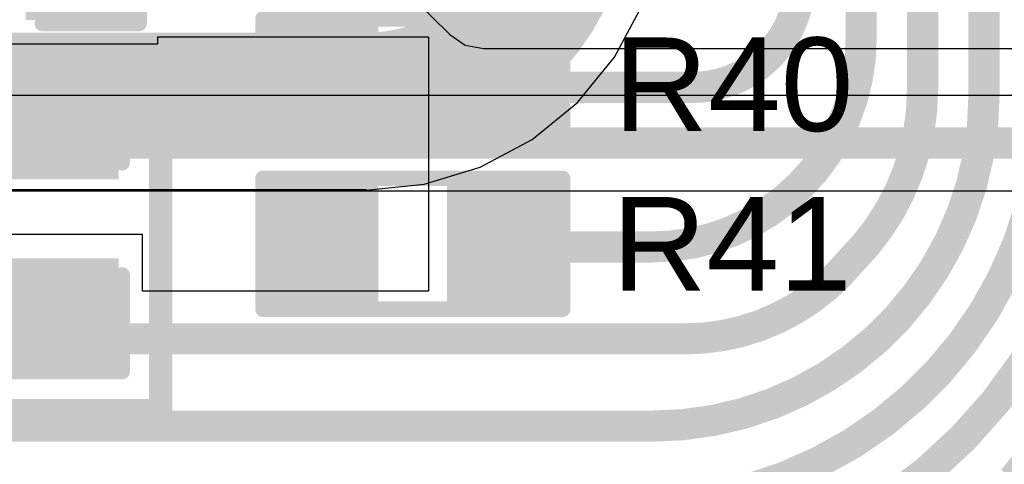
# Model space of a CAD drawing. Header units: inches. Extents: x -0.03 to 9.71, y 0 to 4.44.
# Tile 74 of 118: x 1.89 to 2.2, y 1.52 to 1.66. Entities that reach past the tile are written whole.
import ezdxf

# ---------------------------------------------------------------- set-up
doc = ezdxf.new("R2010")
doc.units = ezdxf.units.IN
doc.header["$MEASUREMENT"] = 0
for name, color, linetype in [('Bottom Layer', 5, 'Continuous'), ('Layer 2', 76, 'Continuous'), ('Top Layer', 1, 'Continuous'), ('Top Overlay', 2, 'Continuous'), ('Top Paste', 8, 'Continuous'), ('Top Solder', 216, 'Continuous')]:
    doc.layers.add(name, color=color, linetype=linetype)
doc.styles.add('Arial', font='txt', dxfattribs={"height": 0.2})

# ---------------------------------------------------------------- blocks, each defined once
blk = doc.blocks.new('R___0603_56')
at = {"layer": 'Top Layer'}
for points in [[(-0.015, 0.0175), (-0.015, -0.0175), (-0.045, -0.0175), (-0.045, 0.0175)], [(0.045, 0.0175), (0.045, -0.0175), (0.015, -0.0175), (0.015, 0.0175)]]:
    blk.add_hatch(color=1, dxfattribs=at).paths.add_polyline_path(points)
at = {"layer": 'Top Paste'}
for points in [[(-0.015, 0.0175), (-0.015, -0.0175), (-0.045, -0.0175), (-0.045, 0.0175)], [(0.045, 0.0175), (0.045, -0.0175), (0.015, -0.0175), (0.015, 0.0175)]]:
    blk.add_hatch(color=8, dxfattribs=at).paths.add_polyline_path(points)
at = {"layer": 'Top Solder'}
for points in [[(-0.011, 0.0215), (-0.011, -0.0215), (-0.049, -0.0215), (-0.049, 0.0215)], [(0.049, 0.0215), (0.049, -0.0215), (0.011, -0.0215), (0.011, 0.0215)]]:
    blk.add_hatch(color=216, dxfattribs=at).paths.add_polyline_path(points)
at = {"layer": 'Top Overlay', "const_width": 0.005}
for points in [[(-0.048, 0.021), (0.048, 0.021)], [(-0.048, -0.021), (-0.048, 0.021)], [(0.048, -0.021), (0.048, 0.021)], [(-0.048, -0.021), (0.048, -0.021)]]:
    blk.add_lwpolyline(points, dxfattribs=at)
at = {"layer": 'Top Overlay', "const_width": 0.0025}
for points in [[(-0.04925, 0.021, 1), (-0.04675, 0.021, 1)], [(-0.04925, 0.021, 1), (-0.04675, 0.021, 1)], [(0.04675, 0.021, 1), (0.04925, 0.021, 1)], [(0.04675, 0.021, 1), (0.04925, 0.021, 1)], [(-0.04925, -0.021, 1), (-0.04675, -0.021, 1)], [(-0.04925, -0.021, 1), (-0.04675, -0.021, 1)], [(0.04675, -0.021, 1), (0.04925, -0.021, 1)], [(0.04675, -0.021, 1), (0.04925, -0.021, 1)]]:
    blk.add_lwpolyline(points, format="xyb", close=True, dxfattribs=at)
blk = doc.blocks.new('R___0603_57')
at = {"layer": 'Top Layer'}
for points in [[(-0.015, 0.0175), (-0.015, -0.0175), (-0.045, -0.0175), (-0.045, 0.0175)], [(0.045, 0.0175), (0.045, -0.0175), (0.015, -0.0175), (0.015, 0.0175)]]:
    blk.add_hatch(color=1, dxfattribs=at).paths.add_polyline_path(points)
at = {"layer": 'Top Paste'}
for points in [[(-0.015, 0.0175), (-0.015, -0.0175), (-0.045, -0.0175), (-0.045, 0.0175)], [(0.045, 0.0175), (0.045, -0.0175), (0.015, -0.0175), (0.015, 0.0175)]]:
    blk.add_hatch(color=8, dxfattribs=at).paths.add_polyline_path(points)
at = {"layer": 'Top Solder'}
for points in [[(-0.011, 0.0215), (-0.011, -0.0215), (-0.049, -0.0215), (-0.049, 0.0215)], [(0.049, 0.0215), (0.049, -0.0215), (0.011, -0.0215), (0.011, 0.0215)]]:
    blk.add_hatch(color=216, dxfattribs=at).paths.add_polyline_path(points)
at = {"layer": 'Top Overlay', "const_width": 0.005}
for points in [[(-0.048, 0.021), (0.048, 0.021)], [(-0.048, -0.021), (-0.048, 0.021)], [(0.048, -0.021), (0.048, 0.021)], [(-0.048, -0.021), (0.048, -0.021)]]:
    blk.add_lwpolyline(points, dxfattribs=at)
at = {"layer": 'Top Overlay', "const_width": 0.0025}
for points in [[(-0.04925, 0.021, 1), (-0.04675, 0.021, 1)], [(-0.04925, 0.021, 1), (-0.04675, 0.021, 1)], [(0.04675, 0.021, 1), (0.04925, 0.021, 1)], [(0.04675, 0.021, 1), (0.04925, 0.021, 1)], [(-0.04925, -0.021, 1), (-0.04675, -0.021, 1)], [(-0.04925, -0.021, 1), (-0.04675, -0.021, 1)], [(0.04675, -0.021, 1), (0.04925, -0.021, 1)], [(0.04675, -0.021, 1), (0.04925, -0.021, 1)]]:
    blk.add_lwpolyline(points, format="xyb", close=True, dxfattribs=at)
blk = doc.blocks.new('C___0603_155')
at = {"layer": 'Top Layer'}
for points in [[(-0.015, 0.0175), (-0.015, -0.0175), (-0.045, -0.0175), (-0.045, 0.0175)], [(0.045, 0.0175), (0.045, -0.0175), (0.015, -0.0175), (0.015, 0.0175)]]:
    blk.add_hatch(color=1, dxfattribs=at).paths.add_polyline_path(points)
at = {"layer": 'Top Paste'}
for points in [[(-0.015, 0.0175), (-0.015, -0.0175), (-0.045, -0.0175), (-0.045, 0.0175)], [(0.045, 0.0175), (0.045, -0.0175), (0.015, -0.0175), (0.015, 0.0175)]]:
    blk.add_hatch(color=8, dxfattribs=at).paths.add_polyline_path(points)
at = {"layer": 'Top Solder'}
for points in [[(-0.01264, 0.01986), (-0.01264, -0.01986), (-0.04736, -0.01986), (-0.04736, 0.01986)], [(0.04736, 0.01986), (0.04736, -0.01986), (0.01264, -0.01986), (0.01264, 0.01986)]]:
    blk.add_hatch(color=216, dxfattribs=at).paths.add_polyline_path(points)
at = {"layer": 'Top Overlay', "const_width": 0.005}
for points in [[(-0.049, 0.021), (-0.018, 0.021)], [(-0.049, -0.021), (-0.049, 0.021)], [(0.018, 0.021), (0.049, 0.021)], [(0.049, -0.021), (0.049, 0.021)], [(-0.049, -0.021), (-0.018, -0.021)], [(0.018, -0.021), (0.049, -0.021)]]:
    blk.add_lwpolyline(points, dxfattribs=at)
at = {"layer": 'Top Overlay', "const_width": 0.0025}
for points in [[(-0.05025, 0.021, 1), (-0.04775, 0.021, 1)], [(-0.05025, 0.021, 1), (-0.04775, 0.021, 1)], [(-0.01925, 0.021, 1), (-0.01675, 0.021, 1)], [(0.01675, 0.021, 1), (0.01925, 0.021, 1)], [(0.04775, 0.021, 1), (0.05025, 0.021, 1)], [(0.04775, 0.021, 1), (0.05025, 0.021, 1)], [(-0.05025, -0.021, 1), (-0.04775, -0.021, 1)], [(-0.05025, -0.021, 1), (-0.04775, -0.021, 1)], [(-0.01925, -0.021, 1), (-0.01675, -0.021, 1)], [(0.01675, -0.021, 1), (0.01925, -0.021, 1)], [(0.04775, -0.021, 1), (0.05025, -0.021, 1)], [(0.04775, -0.021, 1), (0.05025, -0.021, 1)]]:
    blk.add_lwpolyline(points, format="xyb", close=True, dxfattribs=at)
blk = doc.blocks.new('C___0603_156')
at = {"layer": 'Top Layer'}
for points in [[(-0.015, 0.0175), (-0.015, -0.0175), (-0.045, -0.0175), (-0.045, 0.0175)], [(0.045, 0.0175), (0.045, -0.0175), (0.015, -0.0175), (0.015, 0.0175)]]:
    blk.add_hatch(color=1, dxfattribs=at).paths.add_polyline_path(points)
at = {"layer": 'Top Paste'}
for points in [[(-0.015, 0.0175), (-0.015, -0.0175), (-0.045, -0.0175), (-0.045, 0.0175)], [(0.045, 0.0175), (0.045, -0.0175), (0.015, -0.0175), (0.015, 0.0175)]]:
    blk.add_hatch(color=8, dxfattribs=at).paths.add_polyline_path(points)
at = {"layer": 'Top Solder'}
for points in [[(-0.01264, 0.01986), (-0.01264, -0.01986), (-0.04736, -0.01986), (-0.04736, 0.01986)], [(0.04736, 0.01986), (0.04736, -0.01986), (0.01264, -0.01986), (0.01264, 0.01986)]]:
    blk.add_hatch(color=216, dxfattribs=at).paths.add_polyline_path(points)
at = {"layer": 'Top Overlay', "const_width": 0.005}
for points in [[(-0.018, 0.021), (-0.049, 0.021)], [(-0.049, -0.021), (-0.049, 0.021)], [(0.049, 0.021), (0.018, 0.021)], [(0.049, -0.021), (0.049, 0.021)], [(-0.018, -0.021), (-0.049, -0.021)], [(0.049, -0.021), (0.018, -0.021)]]:
    blk.add_lwpolyline(points, dxfattribs=at)
at = {"layer": 'Top Overlay', "const_width": 0.0025}
for points in [[(-0.05025, 0.021, 1), (-0.04775, 0.021, 1)], [(-0.05025, 0.021, 1), (-0.04775, 0.021, 1)], [(-0.01925, 0.021, 1), (-0.01675, 0.021, 1)], [(0.01675, 0.021, 1), (0.01925, 0.021, 1)], [(0.04775, 0.021, 1), (0.05025, 0.021, 1)], [(0.04775, 0.021, 1), (0.05025, 0.021, 1)], [(-0.05025, -0.021, 1), (-0.04775, -0.021, 1)], [(-0.05025, -0.021, 1), (-0.04775, -0.021, 1)], [(-0.01925, -0.021, 1), (-0.01675, -0.021, 1)], [(0.01675, -0.021, 1), (0.01925, -0.021, 1)], [(0.04775, -0.021, 1), (0.05025, -0.021, 1)], [(0.04775, -0.021, 1), (0.05025, -0.021, 1)]]:
    blk.add_lwpolyline(points, format="xyb", close=True, dxfattribs=at)

msp = doc.modelspace()

# ---------------------------------------------------------------- linework, layer by layer
at = {"layer": 'Bottom Layer'}
for p, q in [((1.99939, 1.68291), (2.02367, 1.65864)), ((2.02367, 1.65864), (2.02864, 1.65532)), ((2.02864, 1.65532), (2.03449, 1.65416)), ((2.03449, 1.65416), (2.52554, 1.65416)), ((2.51776, 1.63915), (1.78683, 1.63915)), ((0.88008, 1.60857), (2.52201, 1.60857))]:
    msp.add_line(p, q, dxfattribs=at)
at = {"layer": 'Bottom Layer', "const_width": 0.01}
msp.add_lwpolyline([(0.88008, 1.62386), (2.53331, 1.62386)], dxfattribs=at)
at = {"layer": 'Layer 2'}
for p, q in [((2.0765, 1.65143), (2.08536, 1.66801)), ((2.06457, 1.63689), (2.0765, 1.65143)), ((2.05003, 1.62496), (2.06457, 1.63689)), ((2.03345, 1.6161), (2.05003, 1.62496)), ((2.01545, 1.61064), (2.03345, 1.6161)), ((1.99673, 1.60879), (2.01545, 1.61064)), ((1.85219, 1.609), (1.99673, 1.609)), ((1.99673, 1.609), (1.99673, 1.60879))]:
    msp.add_line(p, q, dxfattribs=at)
at = {"layer": 'Layer 2', "const_width": 0.04}
msp.add_lwpolyline([(2.0622, 1.70473, -0.414214), (1.99673, 1.63925)], format="xyb", dxfattribs=at)
msp.add_lwpolyline([(1.85219, 1.63925), (1.99673, 1.63925)], dxfattribs=at)
at = {"layer": 'Layer 2', "const_width": 0.02}
msp.add_lwpolyline([(1.98673, 1.63925, 1), (2.00673, 1.63925, 1)], format="xyb", close=True, dxfattribs=at)
msp.add_lwpolyline([(1.98673, 1.63925, 1), (2.00673, 1.63925, 1)], format="xyb", close=True, dxfattribs=at)
at = {"layer": 'Top Layer'}
for p, q in [((1.93008, 1.65573), (1.93008, 1.65793)), ((1.93008, 1.65793), (2.01681, 1.65793)), ((2.01681, 1.65793), (2.01681, 1.61523)), ((1.88008, 1.65573), (1.93008, 1.65573)), ((2.01681, 1.61523), (2.01681, 1.57636)), ((1.92514, 1.59455), (1.87014, 1.59455)), ((1.92514, 1.57636), (1.92514, 1.59455)), ((2.01681, 1.57636), (1.92514, 1.57636))]:
    msp.add_line(p, q, dxfattribs=at)
for points, const_width in [([(2.15551, 1.65744), (2.15551, 1.75413)], 0.01), ([(2.1752, 1.64119), (2.1752, 1.75413)], 0.01), ([(2.19488, 1.63937), (2.19488, 1.75413)], 0.01), ([(2.03937, 1.64173), (2.10157, 1.64173)], 0.01), ([(2.03937, 1.59055), (2.08862, 1.59055)], 0.01), ([(1.84252, 1.56955), (1.89764, 1.56955)], 0.015), ([(1.89764, 1.56955), (1.90612, 1.56107)], 0.01), ([(1.90612, 1.56107), (2.09917, 1.56107)], 0.01), ([(1.77145, 1.53307), (2.08858, 1.53307)], 0.01)]:
    msp.add_lwpolyline(points, dxfattribs=dict(at, const_width=const_width))
at = {"layer": 'Top Layer', "const_width": 0.01}
for points in [[(2.13583, 1.67598, -0.414214), (2.10157, 1.64173)], [(2.15551, 1.65744, -0.414213), (2.08862, 1.59055)], [(2.25394, 1.64457, -0.18674), (2.20409, 1.51575)], [(2.19488, 1.63937, -0.414214), (2.08858, 1.53307)], [(2.1752, 1.64119, -0.198913), (2.15245, 1.58629)], [(2.23425, 1.64208, -0.247076), (2.16432, 1.50921)], [(2.21457, 1.63877, -0.414214), (2.08367, 1.50787)], [(2.15245, 1.58629, -0.2247), (2.09917, 1.56107)]]:
    msp.add_lwpolyline(points, format="xyb", dxfattribs=at)
at = {"layer": 'Top Layer'}
for points, const_width in [([(2.15301, 1.65744, 1), (2.15801, 1.65744, 1)], 0.005), ([(2.15301, 1.65744, 1), (2.15801, 1.65744, 1)], 0.005), ([(2.03687, 1.64173, 1), (2.04187, 1.64173, 1)], 0.005), ([(2.09907, 1.64173, 1), (2.10407, 1.64173, 1)], 0.005), ([(2.09907, 1.64173, 1), (2.10407, 1.64173, 1)], 0.005), ([(2.1727, 1.64119, 1), (2.1777, 1.64119, 1)], 0.005), ([(2.1727, 1.64119, 1), (2.1777, 1.64119, 1)], 0.005), ([(2.19238, 1.63937, 1), (2.19738, 1.63937, 1)], 0.005), ([(2.19238, 1.63937, 1), (2.19738, 1.63937, 1)], 0.005), ([(2.03687, 1.59055, 1), (2.04187, 1.59055, 1)], 0.005), ([(2.08612, 1.59055, 1), (2.09112, 1.59055, 1)], 0.005), ([(2.08612, 1.59055, 1), (2.09112, 1.59055, 1)], 0.005), ([(2.14995, 1.58629, 1), (2.15495, 1.58629, 1)], 0.005), ([(2.14995, 1.58629, 1), (2.15495, 1.58629, 1)], 0.005), ([(1.89389, 1.56955, 1), (1.90139, 1.56955, 1)], 0.0075), ([(1.89514, 1.56955, 1), (1.90014, 1.56955, 1)], 0.005), ([(1.90362, 1.56107, 1), (1.90862, 1.56107, 1)], 0.005), ([(1.90362, 1.56107, 1), (1.90862, 1.56107, 1)], 0.005), ([(2.09667, 1.56107, 1), (2.10167, 1.56107, 1)], 0.005), ([(2.09667, 1.56107, 1), (2.10167, 1.56107, 1)], 0.005), ([(2.08608, 1.53307, 1), (2.09108, 1.53307, 1)], 0.005), ([(2.08608, 1.53307, 1), (2.09108, 1.53307, 1)], 0.005)]:
    msp.add_lwpolyline(points, format="xyb", close=True, dxfattribs=dict(at, const_width=const_width))
at = {"layer": 'Top Overlay', "const_width": 0.0075}
for points in [[(1.931, 1.538), (1.931, 1.64955)], [(1.745, 1.538), (1.931, 1.538)]]:
    msp.add_lwpolyline(points, dxfattribs=at)
at = {"layer": 'Top Overlay', "const_width": 0.00375}
for points in [[(1.92912, 1.64955, 1), (1.93287, 1.64955, 1)], [(1.92912, 1.538, 1), (1.93287, 1.538, 1)], [(1.92912, 1.538, 1), (1.93287, 1.538, 1)]]:
    msp.add_lwpolyline(points, format="xyb", close=True, dxfattribs=at)

# ---------------------------------------------------------------- block references
for name, p in [('C___0603_155', (1.87508, 1.68323)), ('R___0603_57', (2.01181, 1.64273)), ('R___0603_56', (2.01181, 1.59155))]:
    msp.add_blockref(name, p)
at = {"rotation": 270}
msp.add_blockref('C___0603_156', (1.89764, 1.59955), dxfattribs=at)

# ---------------------------------------------------------------- texts
at = {"layer": 'Top Overlay', "style": 'Arial'}
for s, p in [('R40', (2.07615, 1.62773)), ('R41', (2.07564, 1.57656))]:
    msp.add_text(s, height=0.03, dxfattribs=at).set_placement(p)

doc.saveas('drawing.dxf')
